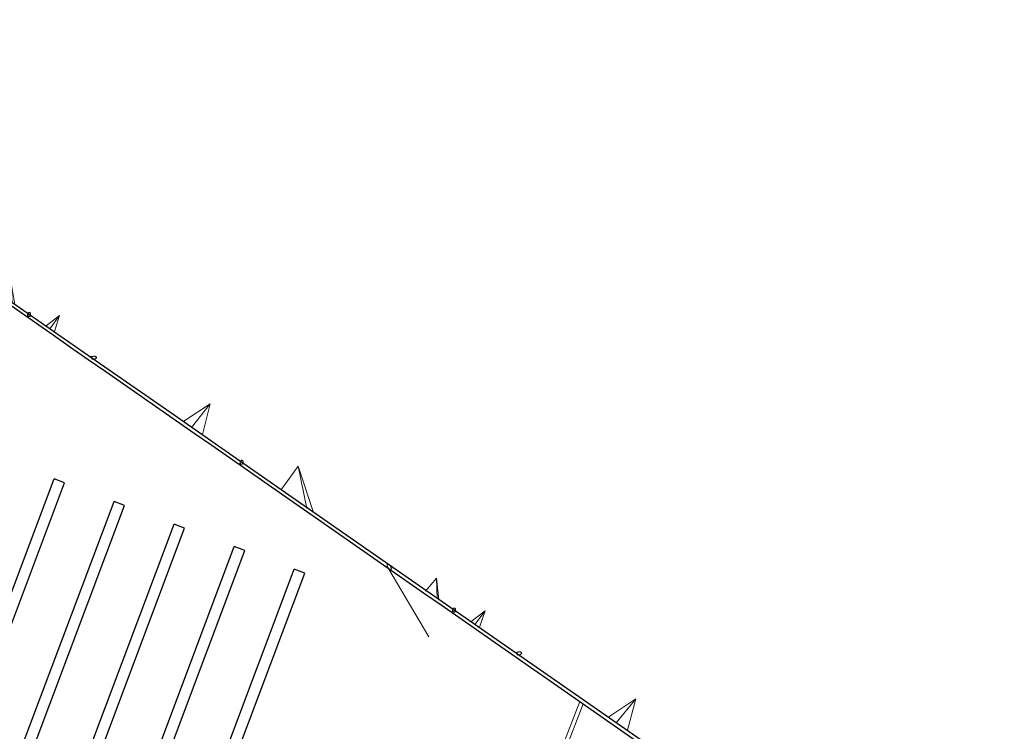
# Model space of a CAD drawing. Header units: inches. Extents: x 424 to 2043, y -237 to 445.
# Tile 111 of 256: x 724 to 743, y -83 to -69. Entities that reach past the tile are written whole.
import ezdxf

# ---------------------------------------------------------------- set-up
doc = ezdxf.new("R2010")
doc.units = ezdxf.units.IN
doc.header["$MEASUREMENT"] = 0
doc.layers.add('A-GLAZ-CURT', color=52, linetype='Continuous', lineweight=9)
doc.layers.add('A-WALL', color=113, linetype='Continuous', lineweight=9)

# ---------------------------------------------------------------- blocks, each defined once
blk = doc.blocks.new('Family2 - Family2-157035-اول')
at = {"layer": 'A-GLAZ-CURT'}
for p, q in [((-119.017, 52.67), (-119.023, 52.634)), ((-118.964, 52.623), (-118.958, 52.66)), ((-118.653, 52.434), (-118.369, 52.641)), ((-118.581, 52.373), (-118.369, 52.641)), ((-118.581, 52.373), (-118.369, 52.641)), ((-118.484, 52.318), (-118.369, 52.641)), ((-118.653, 52.434), (-118.657, 52.427)), ((-118.484, 52.318), (-118.493, 52.309)), ((-117.708, 51.811), (-117.787, 51.802)), ((-117.78, 51.797), (-117.735, 51.802)), ((-117.744, 51.746), (-117.701, 51.751))]:
    blk.add_line(p, q, dxfattribs=at)
at = {"layer": 'A-GLAZ-CURT', "lineweight": 18}
for p, q in [((-117.75, 51.785), (-117.752, 51.779)), ((-117.752, 51.779), (-117.751, 51.773)), ((-117.751, 51.773), (-117.748, 51.767)), ((-117.748, 51.767), (-117.744, 51.762)), ((-117.743, 51.762), (-117.738, 51.757)), ((-117.737, 51.757), (-117.73, 51.754)), ((-117.727, 51.806), (-117.734, 51.802)), ((-117.717, 51.809), (-117.726, 51.806))]:
    blk.add_line(p, q, dxfattribs=at)
at = {"layer": 'A-GLAZ-CURT', "lineweight": 18, "flags": 128}
for points in [[(-119.013, 52.683), (-119.016, 52.674), (-119.017, 52.665), (-119.017, 52.656), (-119.016, 52.648), (-119.013, 52.64), (-119.008, 52.634), (-119.003, 52.629), (-118.997, 52.626), (-118.99, 52.625), (-118.984, 52.626), (-118.977, 52.629), (-118.971, 52.633), (-118.966, 52.64), (-118.961, 52.647)], [(-118.961, 52.647), (-118.958, 52.655), (-118.957, 52.664), (-118.957, 52.673), (-118.958, 52.682), (-118.961, 52.689), (-118.966, 52.696), (-118.971, 52.7), (-118.977, 52.704), (-118.984, 52.705), (-118.991, 52.704), (-118.997, 52.701), (-119.003, 52.696), (-119.009, 52.69), (-119.013, 52.683)], [(-117.735, 51.802), (-117.742, 51.797), (-117.747, 51.791), (-117.75, 51.786)], [(-117.729, 51.754), (-117.72, 51.752), (-117.711, 51.751)], [(-117.674, 51.76), (-117.667, 51.765), (-117.662, 51.771), (-117.658, 51.777), (-117.657, 51.783), (-117.658, 51.789), (-117.661, 51.795), (-117.665, 51.801), (-117.672, 51.805), (-117.679, 51.808), (-117.688, 51.81), (-117.698, 51.811), (-117.708, 51.811), (-117.717, 51.809)], [(-117.711, 51.751), (-117.701, 51.751), (-117.691, 51.753), (-117.682, 51.756), (-117.674, 51.76)]]:
    blk.add_lwpolyline(points, dxfattribs=at)
blk = doc.blocks.new('Family2 - Family2-157038-اول')
at = {"layer": 'A-GLAZ-CURT'}
for p, q in [((-127.407, 58.702), (-127.411, 58.667)), ((-127.351, 58.66), (-127.347, 58.696)), ((-127.042, 58.469), (-126.77, 58.666)), ((-126.969, 58.405), (-126.77, 58.666)), ((-126.969, 58.405), (-126.77, 58.666)), ((-126.875, 58.353), (-126.77, 58.666)), ((-127.042, 58.469), (-127.047, 58.462)), ((-126.875, 58.353), (-126.884, 58.344)), ((-126.096, 57.845), (-126.181, 57.839)), ((-126.173, 57.833), (-126.125, 57.836)), ((-126.134, 57.782), (-126.092, 57.785))]:
    blk.add_line(p, q, dxfattribs=at)
at = {"layer": 'A-GLAZ-CURT', "lineweight": 18}
for p, q in [((-126.139, 57.82), (-126.14, 57.814)), ((-126.14, 57.813), (-126.139, 57.808)), ((-126.136, 57.826), (-126.139, 57.82)), ((-126.139, 57.807), (-126.136, 57.802)), ((-126.131, 57.831), (-126.136, 57.826)), ((-126.136, 57.801), (-126.132, 57.796)), ((-126.125, 57.836), (-126.131, 57.832)), ((-126.131, 57.796), (-126.125, 57.792)), ((-126.125, 57.792), (-126.118, 57.788)), ((-126.117, 57.84), (-126.124, 57.837)), ((-126.117, 57.788), (-126.109, 57.786)), ((-126.108, 57.843), (-126.116, 57.841)), ((-126.108, 57.786), (-126.1, 57.785)), ((-126.099, 57.845), (-126.107, 57.843))]:
    blk.add_line(p, q, dxfattribs=at)
at = {"layer": 'A-GLAZ-CURT', "lineweight": 18, "flags": 128}
for points in [[(-127.403, 58.717), (-127.405, 58.709), (-127.407, 58.7), (-127.407, 58.691), (-127.405, 58.683), (-127.402, 58.676), (-127.398, 58.669), (-127.392, 58.665), (-127.386, 58.661), (-127.379, 58.66), (-127.373, 58.661), (-127.366, 58.664), (-127.36, 58.668), (-127.355, 58.674), (-127.351, 58.681)], [(-127.351, 58.681), (-127.348, 58.689), (-127.347, 58.698), (-127.347, 58.707), (-127.349, 58.715), (-127.352, 58.722), (-127.356, 58.729), (-127.361, 58.733), (-127.368, 58.737), (-127.374, 58.738), (-127.381, 58.737), (-127.387, 58.734), (-127.393, 58.73), (-127.399, 58.724), (-127.403, 58.717)], [(-126.099, 57.785), (-126.089, 57.786), (-126.08, 57.787), (-126.071, 57.79), (-126.063, 57.794)], [(-126.063, 57.794), (-126.057, 57.799), (-126.052, 57.805), (-126.049, 57.811), (-126.048, 57.817), (-126.049, 57.823), (-126.052, 57.829), (-126.057, 57.834), (-126.063, 57.839), (-126.071, 57.842), (-126.08, 57.844), (-126.089, 57.845), (-126.096, 57.845)]]:
    blk.add_lwpolyline(points, dxfattribs=at)
blk = doc.blocks.new('Family2 - Family2-157061-اول')
at = {"layer": 'A-GLAZ-CURT'}
for p, q in [((-120.296, 53.534), (-119.499, 52.14)), ((-120.215, 53.513), (-120.244, 53.563)), ((-119.551, 53.053), (-119.33, 53.305)), ((-119.287, 52.88), (-119.33, 53.305)), ((-119.287, 52.88), (-119.33, 53.305)), ((-119.323, 52.897), (-119.33, 53.305)), ((-119.017, 52.67), (-119.023, 52.634)), ((-118.964, 52.623), (-118.958, 52.66))]:
    blk.add_line(p, q, dxfattribs=at)
at = {"layer": 'A-GLAZ-CURT', "lineweight": 18}
for p, q in [((-120.251, 53.492), (-120.245, 53.492)), ((-120.244, 53.492), (-120.239, 53.494)), ((-120.234, 53.542), (-120.238, 53.552)), ((-120.238, 53.494), (-120.234, 53.497)), ((-120.234, 53.498), (-120.231, 53.503)), ((-120.231, 53.504), (-120.229, 53.511)), ((-120.229, 53.512), (-120.229, 53.52))]:
    blk.add_line(p, q, dxfattribs=at)
at = {"layer": 'A-GLAZ-CURT', "lineweight": 18, "flags": 128}
for points in [[(-120.238, 53.553), (-120.244, 53.564), (-120.251, 53.574), (-120.258, 53.584), (-120.266, 53.592), (-120.274, 53.598), (-120.282, 53.603), (-120.289, 53.605), (-120.296, 53.605), (-120.301, 53.603), (-120.306, 53.599), (-120.309, 53.593), (-120.31, 53.586), (-120.31, 53.577)], [(-120.31, 53.577), (-120.309, 53.566), (-120.306, 53.555), (-120.301, 53.544), (-120.296, 53.535)], [(-120.296, 53.534), (-120.296, 53.533), (-120.289, 53.523)], [(-120.289, 53.523), (-120.282, 53.514), (-120.274, 53.506), (-120.266, 53.499), (-120.258, 53.495), (-120.251, 53.492)], [(-120.229, 53.521), (-120.231, 53.531), (-120.234, 53.541)], [(-119.013, 52.683), (-119.016, 52.674), (-119.017, 52.665), (-119.017, 52.656), (-119.016, 52.648), (-119.013, 52.64), (-119.008, 52.634), (-119.003, 52.629), (-118.997, 52.626), (-118.99, 52.625), (-118.984, 52.626), (-118.977, 52.629), (-118.971, 52.633), (-118.966, 52.64), (-118.961, 52.647)], [(-118.961, 52.647), (-118.958, 52.655), (-118.957, 52.664), (-118.957, 52.673), (-118.958, 52.682), (-118.961, 52.689), (-118.966, 52.696), (-118.971, 52.7), (-118.977, 52.704), (-118.984, 52.705), (-118.991, 52.704), (-118.997, 52.701), (-119.003, 52.696), (-119.009, 52.69), (-119.013, 52.683)]]:
    blk.add_lwpolyline(points, dxfattribs=at)
blk = doc.blocks.new('Family2 - Family2-157069-اول')
at = {"layer": 'A-GLAZ-CURT'}
for p, q in [((-128.685, 59.567), (-127.826, 58.199)), ((-128.603, 59.55), (-128.634, 59.599)), ((-127.946, 59.091), (-127.723, 59.325)), ((-127.659, 58.902), (-127.723, 59.325)), ((-127.659, 58.902), (-127.723, 59.325)), ((-127.713, 58.931), (-127.723, 59.325)), ((-127.407, 58.702), (-127.411, 58.667)), ((-127.351, 58.66), (-127.347, 58.696))]:
    blk.add_line(p, q, dxfattribs=at)
at = {"layer": 'A-GLAZ-CURT', "lineweight": 18}
for p, q in [((-128.672, 59.55), (-128.665, 59.543)), ((-128.622, 59.574), (-128.626, 59.584)), ((-128.619, 59.564), (-128.622, 59.573)), ((-128.618, 59.554), (-128.619, 59.563)), ((-128.618, 59.545), (-128.618, 59.553)), ((-128.664, 59.542), (-128.657, 59.536)), ((-128.656, 59.535), (-128.649, 59.531)), ((-128.648, 59.531), (-128.641, 59.528)), ((-128.64, 59.528), (-128.634, 59.527)), ((-128.623, 59.532), (-128.62, 59.537)), ((-128.62, 59.538), (-128.618, 59.544))]:
    blk.add_line(p, q, dxfattribs=at)
at = {"layer": 'A-GLAZ-CURT', "lineweight": 18, "flags": 128}
for points in [[(-128.627, 59.585), (-128.633, 59.596), (-128.639, 59.606), (-128.647, 59.616), (-128.655, 59.624), (-128.663, 59.63), (-128.671, 59.635), (-128.679, 59.638), (-128.686, 59.638), (-128.692, 59.637), (-128.696, 59.633), (-128.7, 59.628), (-128.701, 59.62), (-128.701, 59.612)], [(-128.701, 59.612), (-128.7, 59.602), (-128.697, 59.591), (-128.692, 59.58), (-128.687, 59.57), (-128.68, 59.559), (-128.673, 59.551)], [(-128.633, 59.527), (-128.628, 59.529), (-128.623, 59.532)], [(-127.403, 58.717), (-127.405, 58.709), (-127.407, 58.7), (-127.407, 58.691), (-127.405, 58.683), (-127.402, 58.676), (-127.398, 58.669), (-127.392, 58.665), (-127.386, 58.661), (-127.379, 58.66), (-127.373, 58.661), (-127.366, 58.664), (-127.36, 58.668), (-127.355, 58.674), (-127.351, 58.681)], [(-127.351, 58.681), (-127.348, 58.689), (-127.347, 58.698), (-127.347, 58.707), (-127.349, 58.715), (-127.352, 58.722), (-127.356, 58.729), (-127.361, 58.733), (-127.368, 58.737), (-127.374, 58.738), (-127.381, 58.737), (-127.387, 58.734), (-127.393, 58.73), (-127.399, 58.724), (-127.403, 58.717)]]:
    blk.add_lwpolyline(points, dxfattribs=at)
blk = doc.blocks.new('Family2 - Family2-157037-اول')
at = {"layer": 'A-GLAZ-CURT'}
for p, q in [((-123.212, 55.686), (-123.217, 55.65)), ((-123.157, 55.642), (-123.152, 55.678)), ((-122.056, 55.587), (-122.409, 55.116)), ((-122.056, 55.587), (-121.894, 54.738)), ((-122.056, 55.587), (-121.761, 54.66)), ((-122.056, 55.587), (-121.761, 54.66)), ((-120.296, 53.534), (-119.499, 52.14)), ((-120.215, 53.513), (-120.244, 53.563))]:
    blk.add_line(p, q, dxfattribs=at)
at = {"layer": 'A-GLAZ-CURT', "lineweight": 18}
for p, q in [((-120.295, 53.532), (-120.29, 53.525)), ((-120.29, 53.524), (-120.283, 53.515)), ((-120.282, 53.514), (-120.275, 53.507)), ((-120.275, 53.506), (-120.267, 53.5)), ((-120.267, 53.5), (-120.26, 53.495)), ((-120.259, 53.495), (-120.252, 53.493)), ((-120.234, 53.541), (-120.237, 53.551)), ((-120.234, 53.497), (-120.231, 53.503)), ((-120.231, 53.53), (-120.233, 53.54)), ((-120.231, 53.503), (-120.229, 53.51)), ((-120.229, 53.519), (-120.23, 53.529)), ((-120.229, 53.511), (-120.229, 53.519))]:
    blk.add_line(p, q, dxfattribs=at)
at = {"layer": 'A-GLAZ-CURT', "lineweight": 18, "flags": 128}
for points in [[(-123.207, 55.701), (-123.21, 55.692), (-123.212, 55.684), (-123.212, 55.675), (-123.211, 55.666), (-123.208, 55.659), (-123.204, 55.652), (-123.198, 55.647), (-123.192, 55.644), (-123.186, 55.643), (-123.179, 55.643), (-123.172, 55.646), (-123.166, 55.65), (-123.161, 55.656), (-123.157, 55.663)], [(-123.157, 55.663), (-123.154, 55.671), (-123.152, 55.68), (-123.152, 55.689), (-123.153, 55.697), (-123.156, 55.705), (-123.16, 55.712), (-123.166, 55.717), (-123.172, 55.72), (-123.178, 55.721), (-123.185, 55.721), (-123.192, 55.718), (-123.198, 55.714), (-123.203, 55.708), (-123.207, 55.701)], [(-120.238, 53.552), (-120.243, 53.562), (-120.249, 53.572), (-120.257, 53.582), (-120.264, 53.59), (-120.272, 53.597), (-120.28, 53.602), (-120.288, 53.605), (-120.295, 53.605), (-120.3, 53.604), (-120.305, 53.6), (-120.308, 53.595), (-120.31, 53.587), (-120.311, 53.578)], [(-120.311, 53.578), (-120.309, 53.568), (-120.307, 53.558), (-120.302, 53.547), (-120.297, 53.535), (-120.296, 53.534)], [(-120.251, 53.492), (-120.245, 53.492), (-120.239, 53.493), (-120.235, 53.497)]]:
    blk.add_lwpolyline(points, dxfattribs=at)
blk = doc.blocks.new('Family2 - Family2-157059-اول')
at = {"layer": 'A-GLAZ-CURT'}
for p, q in [((-117.708, 51.811), (-117.787, 51.802)), ((-117.781, 51.797), (-117.734, 51.803)), ((-117.744, 51.746), (-117.701, 51.751)), ((-115.39, 50.837), (-115.936, 50.486)), ((-115.39, 50.837), (-115.787, 50.363)), ((-115.39, 50.837), (-115.787, 50.363)), ((-115.39, 50.837), (-115.564, 50.213)), ((-115.945, 50.477), (-115.936, 50.486)), ((-115.569, 50.206), (-115.564, 50.213)), ((-114.822, 49.654), (-114.829, 49.617)), ((-114.77, 49.605), (-114.763, 49.642))]:
    blk.add_line(p, q, dxfattribs=at)
at = {"layer": 'A-GLAZ-CURT', "lineweight": 18}
for p, q in [((-117.752, 51.779), (-117.751, 51.773)), ((-117.75, 51.786), (-117.751, 51.78)), ((-117.751, 51.773), (-117.749, 51.768)), ((-117.747, 51.792), (-117.75, 51.786)), ((-117.748, 51.767), (-117.744, 51.762)), ((-117.741, 51.797), (-117.746, 51.792)), ((-117.734, 51.802), (-117.741, 51.798)), ((-117.726, 51.806), (-117.734, 51.803)), ((-117.717, 51.809), (-117.725, 51.807)), ((-117.721, 51.752), (-117.712, 51.751))]:
    blk.add_line(p, q, dxfattribs=at)
at = {"layer": 'A-GLAZ-CURT', "lineweight": 18, "flags": 128}
for points in [[(-117.744, 51.762), (-117.738, 51.758), (-117.73, 51.754), (-117.722, 51.752)], [(-117.675, 51.759), (-117.668, 51.764), (-117.662, 51.77), (-117.659, 51.776), (-117.657, 51.782), (-117.658, 51.789), (-117.66, 51.795), (-117.664, 51.8), (-117.671, 51.804), (-117.678, 51.808), (-117.687, 51.81), (-117.697, 51.811), (-117.706, 51.811), (-117.716, 51.809)], [(-117.711, 51.751), (-117.702, 51.751), (-117.692, 51.753), (-117.683, 51.756), (-117.675, 51.759)], [(-114.817, 49.666), (-114.821, 49.658), (-114.822, 49.649), (-114.823, 49.64), (-114.821, 49.631), (-114.819, 49.623), (-114.814, 49.617), (-114.809, 49.612), (-114.803, 49.609), (-114.797, 49.607), (-114.79, 49.608), (-114.783, 49.611), (-114.777, 49.616), (-114.771, 49.622), (-114.767, 49.629)], [(-114.767, 49.629), (-114.764, 49.638), (-114.762, 49.647), (-114.762, 49.656), (-114.763, 49.664), (-114.766, 49.672), (-114.77, 49.679), (-114.775, 49.684), (-114.781, 49.687), (-114.788, 49.688), (-114.795, 49.687), (-114.801, 49.685), (-114.808, 49.68), (-114.813, 49.674), (-114.817, 49.666)]]:
    blk.add_lwpolyline(points, dxfattribs=at)
blk = doc.blocks.new('Family2 - Family2-157063-اول')
at = {"layer": 'A-GLAZ-CURT'}
for p, q in [((-126.096, 57.845), (-126.181, 57.839)), ((-126.173, 57.833), (-126.124, 57.837)), ((-126.134, 57.782), (-126.092, 57.785)), ((-123.795, 56.86), (-124.323, 56.518)), ((-123.795, 56.86), (-124.171, 56.393)), ((-123.795, 56.86), (-124.171, 56.393)), ((-123.795, 56.86), (-123.954, 56.247)), ((-124.332, 56.509), (-124.323, 56.518)), ((-123.958, 56.24), (-123.954, 56.247)), ((-123.212, 55.686), (-123.217, 55.65)), ((-123.157, 55.642), (-123.152, 55.678))]:
    blk.add_line(p, q, dxfattribs=at)
at = {"layer": 'A-GLAZ-CURT', "lineweight": 18}
for p, q in [((-126.139, 57.808), (-126.137, 57.802)), ((-126.131, 57.832), (-126.135, 57.827)), ((-126.124, 57.837), (-126.13, 57.832)), ((-126.116, 57.841), (-126.124, 57.837)), ((-126.107, 57.843), (-126.116, 57.841)), ((-126.109, 57.786), (-126.1, 57.785)), ((-126.1, 57.785), (-126.091, 57.785))]:
    blk.add_line(p, q, dxfattribs=at)
at = {"layer": 'A-GLAZ-CURT', "lineweight": 18, "flags": 128}
for points in [[(-126.136, 57.826), (-126.139, 57.821), (-126.14, 57.814), (-126.139, 57.808)], [(-126.136, 57.802), (-126.132, 57.797), (-126.126, 57.792)], [(-126.125, 57.792), (-126.118, 57.789), (-126.11, 57.786)], [(-126.064, 57.794), (-126.058, 57.798), (-126.053, 57.804), (-126.049, 57.81), (-126.048, 57.816), (-126.049, 57.822), (-126.051, 57.828), (-126.056, 57.834), (-126.062, 57.838), (-126.07, 57.842), (-126.078, 57.844), (-126.088, 57.845), (-126.097, 57.845), (-126.107, 57.844)], [(-126.09, 57.785), (-126.081, 57.787), (-126.072, 57.79), (-126.064, 57.794)], [(-123.207, 55.701), (-123.21, 55.692), (-123.212, 55.684), (-123.212, 55.675), (-123.211, 55.666), (-123.208, 55.659), (-123.204, 55.652), (-123.198, 55.647), (-123.192, 55.644), (-123.186, 55.643), (-123.179, 55.643), (-123.172, 55.646), (-123.166, 55.65), (-123.161, 55.656), (-123.157, 55.663)], [(-123.157, 55.663), (-123.154, 55.671), (-123.152, 55.68), (-123.152, 55.689), (-123.153, 55.697), (-123.156, 55.705), (-123.16, 55.712), (-123.166, 55.717), (-123.172, 55.72), (-123.178, 55.721), (-123.185, 55.721), (-123.192, 55.718), (-123.198, 55.714), (-123.203, 55.708), (-123.207, 55.701)]]:
    blk.add_lwpolyline(points, dxfattribs=at)
blk = doc.blocks.new('jjk')
at = {"lineweight": 25}
for p, q in [((1576.969, 734.084), (1576.853, 733.754)), ((1593.281, 727.996), (1593.396, 728.327))]:
    blk.add_line(p, q, dxfattribs=at)
at = {"layer": 'A-WALL', "lineweight": 25}
for p, q in [((1593.396, 728.327), (1576.969, 734.084)), ((1593.281, 727.996), (1576.853, 733.754))]:
    blk.add_line(p, q, dxfattribs=at)

msp = doc.modelspace()

# ---------------------------------------------------------------- linework, layer by layer
at = {"layer": 'A-WALL', "lineweight": 25}
msp.add_line((725.057, -75.973), (723.832, -75.121), dxfattribs=at)
at = {"layer": 'A-WALL'}
for p, q in [((734.866, -82.877), (728.37, -99.705)), ((734.798, -82.83), (729.867, -95.604))]:
    msp.add_line(p, q, dxfattribs=at)
at = {"layer": 'A-WALL', "lineweight": 25, "flags": 128}
for points in [[(723.832, -75.121), (720.979, -73.135), (715.35, -69.219)], [(728.074, -78.072), (726.634, -77.07), (725.058, -75.973)], [(740.798, -86.926), (737.945, -84.94), (732.289, -81.005), (728.074, -78.072)]]:
    msp.add_lwpolyline(points, dxfattribs=at)
at = {"layer": 'A-WALL', "lineweight": 25}
msp.add_open_spline([(715.479, -69.381), (722.992, -74.611), (733.825, -82.152), (744.658, -89.694), (747.979, -92.006)], degree=3, knots=[0, 0, 0, 0, 0.4444444, 0.6409021, 0.6409021, 0.6409021, 0.6409021], dxfattribs=at)

# ---------------------------------------------------------------- block references
at = {"lineweight": 25, "xscale": 0.6403536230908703, "yscale": 0.6403536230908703, "zscale": 0.6403536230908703, "rotation": 268.7154284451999}
for p in [(277.196, 941.636), (278.394, 941.185), (279.593, 940.735), (280.792, 940.284), (281.99, 939.834)]:
    msp.add_blockref('jjk', p, dxfattribs=at)
at = {"layer": 'A-GLAZ-CURT', "rotation": 0.8941701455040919}
for name in ['Family2 - Family2-157069-اول', 'Family2 - Family2-157038-اول', 'Family2 - Family2-157063-اول', 'Family2 - Family2-157037-اول', 'Family2 - Family2-157061-اول', 'Family2 - Family2-157035-اول', 'Family2 - Family2-157059-اول']:
    msp.add_blockref(name, (852.084, -131.807), dxfattribs=at)

doc.saveas('drawing.dxf')
